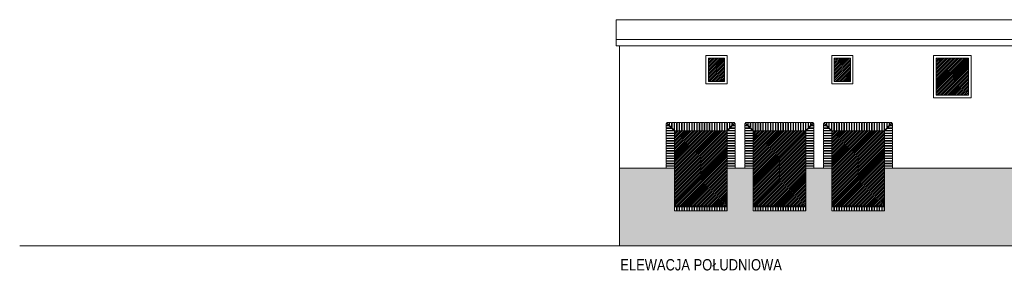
# Model space of a CAD drawing. Header units: millimetres. Extents: x -15547 to 792, y -5206 to 3515.
# Tile 1 of 16: x -15547 to -12492, y -2559 to -1777. Entities that reach past the tile are written whole.
import ezdxf

# ---------------------------------------------------------------- set-up
doc = ezdxf.new("R2010")
doc.units = ezdxf.units.MM
for name, color, linetype, lineweight in [('A_cienkie', 251, 'Continuous', 9), ('A_hatch', 8, 'Continuous', 9), ('A_opis', 131, 'Continuous', 9), ('A_widok', 41, 'Continuous', 20)]:
    doc.layers.add(name, color=color, linetype=linetype, lineweight=lineweight)
doc.styles.add('T2_100_cm', font='ARIALN.TTF', dxfattribs={"height": 20})

msp = doc.modelspace()

# ---------------------------------------------------------------- hatches: boundary and pattern name
at = {"layer": 'A_hatch'}
h = msp.add_hatch(dxfattribs=at)
h.set_pattern_fill('JIS_LC_20', color=251, scale=0.2)
h.paths.add_polyline_path([(-13352.06, -2121.12), (-13515.66, -2121.12), (-13515.66, -2354.12), (-13352.06, -2354.12)])
h.paths.add_polyline_path([(-13360.06, -1896.32), (-13410.06, -1896.32), (-13410.06, -1968.32), (-13360.06, -1968.32)])
h.paths.add_polyline_path([(-13108.06, -2121.12), (-13271.66, -2121.12), (-13271.66, -2354.12), (-13108.06, -2354.12)])
h.paths.add_polyline_path([(-12864.06, -2121.12), (-13027.66, -2121.12), (-13027.66, -2354.12), (-12864.06, -2354.12)])
h.paths.add_polyline_path([(-12969.66, -1896.32), (-13019.66, -1896.32), (-13019.66, -1968.32), (-12969.66, -1968.32)])
h.paths.add_polyline_path([(-12603.36, -1896.32), (-12703.36, -1896.32), (-12703.36, -2011.32), (-12603.36, -2011.32)])
h = msp.add_hatch(dxfattribs=at)
h.set_pattern_fill('AR-BRSTD', color=256, scale=0.1)
h.paths.add_polyline_path([(-9479.36, -2237.47), (-9766.22, -2237.47), (-9766.22, -2252.47), (-9975.5, -2252.47), (-9975.5, -2237.47), (-10076.22, -2237.47), (-10076.22, -2252.47), (-10285.5, -2252.47), (-10285.5, -2237.47), (-10471.22, -2237.47), (-10471.22, -2252.47), (-10680.5, -2252.47), (-10680.5, -2237.47), (-10781.22, -2237.47), (-10781.22, -2252.47), (-10990.5, -2252.47), (-10990.5, -2237.47), (-11151.22, -2237.47), (-11151.22, -2252.47), (-11360.5, -2252.47), (-11360.5, -2237.47), (-11551.22, -2237.47), (-11551.22, -2252.47), (-11760.5, -2252.47), (-11760.5, -2237.47), (-11926.22, -2237.47), (-11926.22, -2252.47), (-12135.5, -2252.47), (-12135.5, -2237.47), (-12221.22, -2237.47), (-12221.22, -2252.47), (-12430.5, -2252.47), (-12430.5, -2237.47), (-12864.06, -2237.47), (-12864.06, -2354.12), (-12864.06, -2369.12), (-13027.66, -2369.12), (-13027.66, -2354.12), (-13027.66, -2237.47), (-13052.66, -2237.47), (-13108.06, -2237.47), (-13108.06, -2354.12), (-13108.06, -2369.12), (-13271.66, -2369.12), (-13271.66, -2354.12), (-13271.66, -2237.47), (-13296.66, -2237.47), (-13352.06, -2237.47), (-13352.06, -2354.12), (-13352.06, -2369.12), (-13515.66, -2369.12), (-13515.66, -2354.12), (-13515.66, -2237.47), (-13540.66, -2237.47), (-13686.36, -2237.47), (-13686.36, -2477.12), (-9479.36, -2477.12)])

# ---------------------------------------------------------------- linework, layer by layer
at = {"layer": 'A_cienkie'}
for points in [[(-13418.06, -1976.32), (-13352.06, -1976.32), (-13352.06, -1888.32), (-13418.06, -1888.32)], [(-13027.66, -1976.32), (-12961.66, -1976.32), (-12961.66, -1888.32), (-13027.66, -1888.32)], [(-12711.36, -2019.32), (-12595.36, -2019.32), (-12595.36, -1888.32), (-12711.36, -1888.32)], [(-13515.11, -2096.12), (-13515.11, -2121.12), (-13508.61, -2121.12), (-13508.61, -2096.12)], [(-13507.31, -2096.12), (-13507.31, -2121.12), (-13500.81, -2121.12), (-13500.81, -2096.12)], [(-13499.51, -2096.12), (-13499.51, -2121.12), (-13493.01, -2121.12), (-13493.01, -2096.12)], [(-13491.71, -2096.12), (-13491.71, -2121.12), (-13485.21, -2121.12), (-13485.21, -2096.12)], [(-13483.91, -2096.12), (-13483.91, -2121.12), (-13477.41, -2121.12), (-13477.41, -2096.12)], [(-13476.11, -2096.12), (-13476.11, -2121.12), (-13469.61, -2121.12), (-13469.61, -2096.12)], [(-13468.31, -2096.12), (-13468.31, -2121.12), (-13461.81, -2121.12), (-13461.81, -2096.12)], [(-13460.51, -2096.12), (-13460.51, -2121.12), (-13454.01, -2121.12), (-13454.01, -2096.12)], [(-13452.71, -2096.12), (-13452.71, -2121.12), (-13446.21, -2121.12), (-13446.21, -2096.12)], [(-13444.91, -2096.12), (-13444.91, -2121.12), (-13438.41, -2121.12), (-13438.41, -2096.12)], [(-13430.61, -2096.12), (-13430.61, -2121.12), (-13437.11, -2121.12), (-13437.11, -2096.12)], [(-13422.81, -2096.12), (-13422.81, -2121.12), (-13429.31, -2121.12), (-13429.31, -2096.12)], [(-13415.01, -2096.12), (-13415.01, -2121.12), (-13421.51, -2121.12), (-13421.51, -2096.12)], [(-13407.21, -2096.12), (-13407.21, -2121.12), (-13413.71, -2121.12), (-13413.71, -2096.12)], [(-13399.41, -2096.12), (-13399.41, -2121.12), (-13405.91, -2121.12), (-13405.91, -2096.12)], [(-13391.61, -2096.12), (-13391.61, -2121.12), (-13398.11, -2121.12), (-13398.11, -2096.12)], [(-13383.81, -2096.12), (-13383.81, -2121.12), (-13390.31, -2121.12), (-13390.31, -2096.12)], [(-13376.01, -2096.12), (-13376.01, -2121.12), (-13382.51, -2121.12), (-13382.51, -2096.12)], [(-13368.21, -2096.12), (-13368.21, -2121.12), (-13374.71, -2121.12), (-13374.71, -2096.12)], [(-13360.41, -2096.12), (-13360.41, -2121.12), (-13366.91, -2121.12), (-13366.91, -2096.12)], [(-13352.61, -2096.12), (-13352.61, -2121.12), (-13359.11, -2121.12), (-13359.11, -2096.12)], [(-13271.11, -2096.12), (-13271.11, -2121.12), (-13264.61, -2121.12), (-13264.61, -2096.12)], [(-13263.31, -2096.12), (-13263.31, -2121.12), (-13256.81, -2121.12), (-13256.81, -2096.12)], [(-13255.51, -2096.12), (-13255.51, -2121.12), (-13249.01, -2121.12), (-13249.01, -2096.12)], [(-13247.71, -2096.12), (-13247.71, -2121.12), (-13241.21, -2121.12), (-13241.21, -2096.12)], [(-13239.91, -2096.12), (-13239.91, -2121.12), (-13233.41, -2121.12), (-13233.41, -2096.12)], [(-13232.11, -2096.12), (-13232.11, -2121.12), (-13225.61, -2121.12), (-13225.61, -2096.12)], [(-13224.31, -2096.12), (-13224.31, -2121.12), (-13217.81, -2121.12), (-13217.81, -2096.12)], [(-13216.51, -2096.12), (-13216.51, -2121.12), (-13210.01, -2121.12), (-13210.01, -2096.12)], [(-13208.71, -2096.12), (-13208.71, -2121.12), (-13202.21, -2121.12), (-13202.21, -2096.12)], [(-13200.91, -2096.12), (-13200.91, -2121.12), (-13194.41, -2121.12), (-13194.41, -2096.12)], [(-13186.61, -2096.12), (-13186.61, -2121.12), (-13193.11, -2121.12), (-13193.11, -2096.12)], [(-13178.81, -2096.12), (-13178.81, -2121.12), (-13185.31, -2121.12), (-13185.31, -2096.12)], [(-13171.01, -2096.12), (-13171.01, -2121.12), (-13177.51, -2121.12), (-13177.51, -2096.12)], [(-13163.21, -2096.12), (-13163.21, -2121.12), (-13169.71, -2121.12), (-13169.71, -2096.12)], [(-13155.41, -2096.12), (-13155.41, -2121.12), (-13161.91, -2121.12), (-13161.91, -2096.12)], [(-13147.61, -2096.12), (-13147.61, -2121.12), (-13154.11, -2121.12), (-13154.11, -2096.12)], [(-13139.81, -2096.12), (-13139.81, -2121.12), (-13146.31, -2121.12), (-13146.31, -2096.12)], [(-13132.01, -2096.12), (-13132.01, -2121.12), (-13138.51, -2121.12), (-13138.51, -2096.12)], [(-13124.21, -2096.12), (-13124.21, -2121.12), (-13130.71, -2121.12), (-13130.71, -2096.12)], [(-13116.41, -2096.12), (-13116.41, -2121.12), (-13122.91, -2121.12), (-13122.91, -2096.12)], [(-13108.61, -2096.12), (-13108.61, -2121.12), (-13115.11, -2121.12), (-13115.11, -2096.12)], [(-13027.11, -2096.12), (-13027.11, -2121.12), (-13020.61, -2121.12), (-13020.61, -2096.12)], [(-13019.31, -2096.12), (-13019.31, -2121.12), (-13012.81, -2121.12), (-13012.81, -2096.12)], [(-13011.51, -2096.12), (-13011.51, -2121.12), (-13005.01, -2121.12), (-13005.01, -2096.12)], [(-13003.71, -2096.12), (-13003.71, -2121.12), (-12997.21, -2121.12), (-12997.21, -2096.12)], [(-12995.91, -2096.12), (-12995.91, -2121.12), (-12989.41, -2121.12), (-12989.41, -2096.12)], [(-12988.11, -2096.12), (-12988.11, -2121.12), (-12981.61, -2121.12), (-12981.61, -2096.12)], [(-12980.31, -2096.12), (-12980.31, -2121.12), (-12973.81, -2121.12), (-12973.81, -2096.12)], [(-12972.51, -2096.12), (-12972.51, -2121.12), (-12966.01, -2121.12), (-12966.01, -2096.12)], [(-12964.71, -2096.12), (-12964.71, -2121.12), (-12958.21, -2121.12), (-12958.21, -2096.12)], [(-12956.91, -2096.12), (-12956.91, -2121.12), (-12950.41, -2121.12), (-12950.41, -2096.12)], [(-12942.61, -2096.12), (-12942.61, -2121.12), (-12949.11, -2121.12), (-12949.11, -2096.12)], [(-12934.81, -2096.12), (-12934.81, -2121.12), (-12941.31, -2121.12), (-12941.31, -2096.12)], [(-12927.01, -2096.12), (-12927.01, -2121.12), (-12933.51, -2121.12), (-12933.51, -2096.12)], [(-12919.21, -2096.12), (-12919.21, -2121.12), (-12925.71, -2121.12), (-12925.71, -2096.12)], [(-12911.41, -2096.12), (-12911.41, -2121.12), (-12917.91, -2121.12), (-12917.91, -2096.12)], [(-12903.61, -2096.12), (-12903.61, -2121.12), (-12910.11, -2121.12), (-12910.11, -2096.12)], [(-12895.81, -2096.12), (-12895.81, -2121.12), (-12902.31, -2121.12), (-12902.31, -2096.12)], [(-12888.01, -2096.12), (-12888.01, -2121.12), (-12894.51, -2121.12), (-12894.51, -2096.12)], [(-12880.21, -2096.12), (-12880.21, -2121.12), (-12886.71, -2121.12), (-12886.71, -2096.12)], [(-12872.41, -2096.12), (-12872.41, -2121.12), (-12878.91, -2121.12), (-12878.91, -2096.12)], [(-12864.61, -2096.12), (-12864.61, -2121.12), (-12871.11, -2121.12), (-12871.11, -2096.12)], [(-13540.66, -2128.27), (-13515.66, -2128.27), (-13515.66, -2121.77), (-13540.66, -2121.77)], [(-13540.66, -2136.07), (-13515.66, -2136.07), (-13515.66, -2129.57), (-13540.66, -2129.57)], [(-13540.66, -2143.87), (-13515.66, -2143.87), (-13515.66, -2137.37), (-13540.66, -2137.37)], [(-13327.06, -2128.27), (-13352.06, -2128.27), (-13352.06, -2121.77), (-13327.06, -2121.77)], [(-13327.06, -2136.07), (-13352.06, -2136.07), (-13352.06, -2129.57), (-13327.06, -2129.57)], [(-13327.06, -2143.87), (-13352.06, -2143.87), (-13352.06, -2137.37), (-13327.06, -2137.37)], [(-13296.66, -2128.27), (-13271.66, -2128.27), (-13271.66, -2121.77), (-13296.66, -2121.77)], [(-13296.66, -2136.07), (-13271.66, -2136.07), (-13271.66, -2129.57), (-13296.66, -2129.57)], [(-13296.66, -2143.87), (-13271.66, -2143.87), (-13271.66, -2137.37), (-13296.66, -2137.37)], [(-13083.06, -2128.27), (-13108.06, -2128.27), (-13108.06, -2121.77), (-13083.06, -2121.77)], [(-13083.06, -2136.07), (-13108.06, -2136.07), (-13108.06, -2129.57), (-13083.06, -2129.57)], [(-13083.06, -2143.87), (-13108.06, -2143.87), (-13108.06, -2137.37), (-13083.06, -2137.37)], [(-13052.66, -2128.27), (-13027.66, -2128.27), (-13027.66, -2121.77), (-13052.66, -2121.77)], [(-13052.66, -2136.07), (-13027.66, -2136.07), (-13027.66, -2129.57), (-13052.66, -2129.57)], [(-13052.66, -2143.87), (-13027.66, -2143.87), (-13027.66, -2137.37), (-13052.66, -2137.37)], [(-12839.06, -2128.27), (-12864.06, -2128.27), (-12864.06, -2121.77), (-12839.06, -2121.77)], [(-12839.06, -2136.07), (-12864.06, -2136.07), (-12864.06, -2129.57), (-12839.06, -2129.57)], [(-12839.06, -2143.87), (-12864.06, -2143.87), (-12864.06, -2137.37), (-12839.06, -2137.37)], [(-13540.66, -2151.67), (-13515.66, -2151.67), (-13515.66, -2145.17), (-13540.66, -2145.17)], [(-13540.66, -2159.47), (-13515.66, -2159.47), (-13515.66, -2152.97), (-13540.66, -2152.97)], [(-13540.66, -2167.27), (-13515.66, -2167.27), (-13515.66, -2160.77), (-13540.66, -2160.77)], [(-13540.66, -2175.07), (-13515.66, -2175.07), (-13515.66, -2168.57), (-13540.66, -2168.57)], [(-13327.06, -2151.67), (-13352.06, -2151.67), (-13352.06, -2145.17), (-13327.06, -2145.17)], [(-13327.06, -2159.47), (-13352.06, -2159.47), (-13352.06, -2152.97), (-13327.06, -2152.97)], [(-13327.06, -2167.27), (-13352.06, -2167.27), (-13352.06, -2160.77), (-13327.06, -2160.77)], [(-13327.06, -2175.07), (-13352.06, -2175.07), (-13352.06, -2168.57), (-13327.06, -2168.57)], [(-13296.66, -2151.67), (-13271.66, -2151.67), (-13271.66, -2145.17), (-13296.66, -2145.17)], [(-13296.66, -2159.47), (-13271.66, -2159.47), (-13271.66, -2152.97), (-13296.66, -2152.97)], [(-13296.66, -2167.27), (-13271.66, -2167.27), (-13271.66, -2160.77), (-13296.66, -2160.77)], [(-13296.66, -2175.07), (-13271.66, -2175.07), (-13271.66, -2168.57), (-13296.66, -2168.57)], [(-13083.06, -2151.67), (-13108.06, -2151.67), (-13108.06, -2145.17), (-13083.06, -2145.17)], [(-13083.06, -2159.47), (-13108.06, -2159.47), (-13108.06, -2152.97), (-13083.06, -2152.97)], [(-13083.06, -2167.27), (-13108.06, -2167.27), (-13108.06, -2160.77), (-13083.06, -2160.77)], [(-13083.06, -2175.07), (-13108.06, -2175.07), (-13108.06, -2168.57), (-13083.06, -2168.57)], [(-13052.66, -2151.67), (-13027.66, -2151.67), (-13027.66, -2145.17), (-13052.66, -2145.17)], [(-13052.66, -2159.47), (-13027.66, -2159.47), (-13027.66, -2152.97), (-13052.66, -2152.97)], [(-13052.66, -2167.27), (-13027.66, -2167.27), (-13027.66, -2160.77), (-13052.66, -2160.77)], [(-13052.66, -2175.07), (-13027.66, -2175.07), (-13027.66, -2168.57), (-13052.66, -2168.57)], [(-12839.06, -2151.67), (-12864.06, -2151.67), (-12864.06, -2145.17), (-12839.06, -2145.17)], [(-12839.06, -2159.47), (-12864.06, -2159.47), (-12864.06, -2152.97), (-12839.06, -2152.97)], [(-12839.06, -2167.27), (-12864.06, -2167.27), (-12864.06, -2160.77), (-12839.06, -2160.77)], [(-12839.06, -2175.07), (-12864.06, -2175.07), (-12864.06, -2168.57), (-12839.06, -2168.57)], [(-13540.66, -2182.87), (-13515.66, -2182.87), (-13515.66, -2176.37), (-13540.66, -2176.37)], [(-13540.66, -2190.67), (-13515.66, -2190.67), (-13515.66, -2184.17), (-13540.66, -2184.17)], [(-13540.66, -2198.47), (-13515.66, -2198.47), (-13515.66, -2191.97), (-13540.66, -2191.97)], [(-13327.06, -2182.87), (-13352.06, -2182.87), (-13352.06, -2176.37), (-13327.06, -2176.37)], [(-13327.06, -2190.67), (-13352.06, -2190.67), (-13352.06, -2184.17), (-13327.06, -2184.17)], [(-13327.06, -2198.47), (-13352.06, -2198.47), (-13352.06, -2191.97), (-13327.06, -2191.97)], [(-13296.66, -2182.87), (-13271.66, -2182.87), (-13271.66, -2176.37), (-13296.66, -2176.37)], [(-13296.66, -2190.67), (-13271.66, -2190.67), (-13271.66, -2184.17), (-13296.66, -2184.17)], [(-13296.66, -2198.47), (-13271.66, -2198.47), (-13271.66, -2191.97), (-13296.66, -2191.97)], [(-13083.06, -2182.87), (-13108.06, -2182.87), (-13108.06, -2176.37), (-13083.06, -2176.37)], [(-13083.06, -2190.67), (-13108.06, -2190.67), (-13108.06, -2184.17), (-13083.06, -2184.17)], [(-13083.06, -2198.47), (-13108.06, -2198.47), (-13108.06, -2191.97), (-13083.06, -2191.97)], [(-13052.66, -2182.87), (-13027.66, -2182.87), (-13027.66, -2176.37), (-13052.66, -2176.37)], [(-13052.66, -2190.67), (-13027.66, -2190.67), (-13027.66, -2184.17), (-13052.66, -2184.17)], [(-13052.66, -2198.47), (-13027.66, -2198.47), (-13027.66, -2191.97), (-13052.66, -2191.97)], [(-12839.06, -2182.87), (-12864.06, -2182.87), (-12864.06, -2176.37), (-12839.06, -2176.37)], [(-12839.06, -2190.67), (-12864.06, -2190.67), (-12864.06, -2184.17), (-12839.06, -2184.17)], [(-12839.06, -2198.47), (-12864.06, -2198.47), (-12864.06, -2191.97), (-12839.06, -2191.97)], [(-13540.66, -2206.27), (-13515.66, -2206.27), (-13515.66, -2199.77), (-13540.66, -2199.77)], [(-13540.66, -2214.07), (-13515.66, -2214.07), (-13515.66, -2207.57), (-13540.66, -2207.57)], [(-13540.66, -2221.87), (-13515.66, -2221.87), (-13515.66, -2215.37), (-13540.66, -2215.37)], [(-13540.66, -2229.67), (-13515.66, -2229.67), (-13515.66, -2223.17), (-13540.66, -2223.17)], [(-13327.06, -2206.27), (-13352.06, -2206.27), (-13352.06, -2199.77), (-13327.06, -2199.77)], [(-13327.06, -2214.07), (-13352.06, -2214.07), (-13352.06, -2207.57), (-13327.06, -2207.57)], [(-13327.06, -2221.87), (-13352.06, -2221.87), (-13352.06, -2215.37), (-13327.06, -2215.37)], [(-13327.06, -2229.67), (-13352.06, -2229.67), (-13352.06, -2223.17), (-13327.06, -2223.17)], [(-13296.66, -2206.27), (-13271.66, -2206.27), (-13271.66, -2199.77), (-13296.66, -2199.77)], [(-13296.66, -2214.07), (-13271.66, -2214.07), (-13271.66, -2207.57), (-13296.66, -2207.57)], [(-13296.66, -2221.87), (-13271.66, -2221.87), (-13271.66, -2215.37), (-13296.66, -2215.37)], [(-13296.66, -2229.67), (-13271.66, -2229.67), (-13271.66, -2223.17), (-13296.66, -2223.17)], [(-13083.06, -2206.27), (-13108.06, -2206.27), (-13108.06, -2199.77), (-13083.06, -2199.77)], [(-13083.06, -2214.07), (-13108.06, -2214.07), (-13108.06, -2207.57), (-13083.06, -2207.57)], [(-13083.06, -2221.87), (-13108.06, -2221.87), (-13108.06, -2215.37), (-13083.06, -2215.37)], [(-13083.06, -2229.67), (-13108.06, -2229.67), (-13108.06, -2223.17), (-13083.06, -2223.17)], [(-13052.66, -2206.27), (-13027.66, -2206.27), (-13027.66, -2199.77), (-13052.66, -2199.77)], [(-13052.66, -2214.07), (-13027.66, -2214.07), (-13027.66, -2207.57), (-13052.66, -2207.57)], [(-13052.66, -2221.87), (-13027.66, -2221.87), (-13027.66, -2215.37), (-13052.66, -2215.37)], [(-13052.66, -2229.67), (-13027.66, -2229.67), (-13027.66, -2223.17), (-13052.66, -2223.17)], [(-12839.06, -2206.27), (-12864.06, -2206.27), (-12864.06, -2199.77), (-12839.06, -2199.77)], [(-12839.06, -2214.07), (-12864.06, -2214.07), (-12864.06, -2207.57), (-12839.06, -2207.57)], [(-12839.06, -2221.87), (-12864.06, -2221.87), (-12864.06, -2215.37), (-12839.06, -2215.37)], [(-12839.06, -2229.67), (-12864.06, -2229.67), (-12864.06, -2223.17), (-12839.06, -2223.17)], [(-13540.66, -2237.47), (-13515.66, -2237.47), (-13515.66, -2230.97), (-13540.66, -2230.97)], [(-13327.06, -2237.47), (-13352.06, -2237.47), (-13352.06, -2230.97), (-13327.06, -2230.97)], [(-13296.66, -2237.47), (-13271.66, -2237.47), (-13271.66, -2230.97), (-13296.66, -2230.97)], [(-13083.06, -2237.47), (-13108.06, -2237.47), (-13108.06, -2230.97), (-13083.06, -2230.97)], [(-13052.66, -2237.47), (-13027.66, -2237.47), (-13027.66, -2230.97), (-13052.66, -2230.97)], [(-12839.06, -2237.47), (-12864.06, -2237.47), (-12864.06, -2230.97), (-12839.06, -2230.97)], [(-13508.58, -2354.12), (-13508.58, -2369.12), (-13515.08, -2369.12), (-13515.08, -2354.12)], [(-13500.78, -2354.12), (-13500.78, -2369.12), (-13507.28, -2369.12), (-13507.28, -2354.12)], [(-13492.98, -2354.12), (-13492.98, -2369.12), (-13499.48, -2369.12), (-13499.48, -2354.12)], [(-13485.18, -2354.12), (-13485.18, -2369.12), (-13491.68, -2369.12), (-13491.68, -2354.12)], [(-13477.38, -2354.12), (-13477.38, -2369.12), (-13483.88, -2369.12), (-13483.88, -2354.12)], [(-13476.11, -2354.12), (-13476.11, -2369.12), (-13469.61, -2369.12), (-13469.61, -2354.12)], [(-13468.31, -2354.12), (-13468.31, -2369.12), (-13461.81, -2369.12), (-13461.81, -2354.12)], [(-13460.51, -2354.12), (-13460.51, -2369.12), (-13454.01, -2369.12), (-13454.01, -2354.12)], [(-13452.71, -2354.12), (-13452.71, -2369.12), (-13446.21, -2369.12), (-13446.21, -2354.12)], [(-13444.91, -2354.12), (-13444.91, -2369.12), (-13438.41, -2369.12), (-13438.41, -2354.12)], [(-13437.11, -2354.12), (-13437.11, -2369.12), (-13430.61, -2369.12), (-13430.61, -2354.12)], [(-13429.31, -2354.12), (-13429.31, -2369.12), (-13422.81, -2369.12), (-13422.81, -2354.12)], [(-13421.51, -2354.12), (-13421.51, -2369.12), (-13415.01, -2369.12), (-13415.01, -2354.12)], [(-13413.71, -2354.12), (-13413.71, -2369.12), (-13407.21, -2369.12), (-13407.21, -2354.12)], [(-13399.41, -2354.12), (-13399.41, -2369.12), (-13405.91, -2369.12), (-13405.91, -2354.12)], [(-13391.61, -2354.12), (-13391.61, -2369.12), (-13398.11, -2369.12), (-13398.11, -2354.12)], [(-13383.81, -2354.12), (-13383.81, -2369.12), (-13390.31, -2369.12), (-13390.31, -2354.12)], [(-13376.01, -2354.12), (-13376.01, -2369.12), (-13382.51, -2369.12), (-13382.51, -2354.12)], [(-13368.21, -2354.12), (-13368.21, -2369.12), (-13374.71, -2369.12), (-13374.71, -2354.12)], [(-13360.41, -2354.12), (-13360.41, -2369.12), (-13366.91, -2369.12), (-13366.91, -2354.12)], [(-13352.61, -2354.12), (-13352.61, -2369.12), (-13359.11, -2369.12), (-13359.11, -2354.12)], [(-13264.58, -2354.12), (-13264.58, -2369.12), (-13271.08, -2369.12), (-13271.08, -2354.12)], [(-13256.78, -2354.12), (-13256.78, -2369.12), (-13263.28, -2369.12), (-13263.28, -2354.12)], [(-13248.98, -2354.12), (-13248.98, -2369.12), (-13255.48, -2369.12), (-13255.48, -2354.12)], [(-13241.18, -2354.12), (-13241.18, -2369.12), (-13247.68, -2369.12), (-13247.68, -2354.12)], [(-13233.38, -2354.12), (-13233.38, -2369.12), (-13239.88, -2369.12), (-13239.88, -2354.12)], [(-13232.11, -2354.12), (-13232.11, -2369.12), (-13225.61, -2369.12), (-13225.61, -2354.12)], [(-13224.31, -2354.12), (-13224.31, -2369.12), (-13217.81, -2369.12), (-13217.81, -2354.12)], [(-13216.51, -2354.12), (-13216.51, -2369.12), (-13210.01, -2369.12), (-13210.01, -2354.12)], [(-13208.71, -2354.12), (-13208.71, -2369.12), (-13202.21, -2369.12), (-13202.21, -2354.12)], [(-13200.91, -2354.12), (-13200.91, -2369.12), (-13194.41, -2369.12), (-13194.41, -2354.12)], [(-13193.11, -2354.12), (-13193.11, -2369.12), (-13186.61, -2369.12), (-13186.61, -2354.12)], [(-13185.31, -2354.12), (-13185.31, -2369.12), (-13178.81, -2369.12), (-13178.81, -2354.12)], [(-13177.51, -2354.12), (-13177.51, -2369.12), (-13171.01, -2369.12), (-13171.01, -2354.12)], [(-13169.71, -2354.12), (-13169.71, -2369.12), (-13163.21, -2369.12), (-13163.21, -2354.12)], [(-13155.41, -2354.12), (-13155.41, -2369.12), (-13161.91, -2369.12), (-13161.91, -2354.12)], [(-13147.61, -2354.12), (-13147.61, -2369.12), (-13154.11, -2369.12), (-13154.11, -2354.12)], [(-13139.81, -2354.12), (-13139.81, -2369.12), (-13146.31, -2369.12), (-13146.31, -2354.12)], [(-13132.01, -2354.12), (-13132.01, -2369.12), (-13138.51, -2369.12), (-13138.51, -2354.12)], [(-13124.21, -2354.12), (-13124.21, -2369.12), (-13130.71, -2369.12), (-13130.71, -2354.12)], [(-13116.41, -2354.12), (-13116.41, -2369.12), (-13122.91, -2369.12), (-13122.91, -2354.12)], [(-13108.61, -2354.12), (-13108.61, -2369.12), (-13115.11, -2369.12), (-13115.11, -2354.12)], [(-13020.58, -2354.12), (-13020.58, -2369.12), (-13027.08, -2369.12), (-13027.08, -2354.12)], [(-13012.78, -2354.12), (-13012.78, -2369.12), (-13019.28, -2369.12), (-13019.28, -2354.12)], [(-13004.98, -2354.12), (-13004.98, -2369.12), (-13011.48, -2369.12), (-13011.48, -2354.12)], [(-12997.18, -2354.12), (-12997.18, -2369.12), (-13003.68, -2369.12), (-13003.68, -2354.12)], [(-12989.38, -2354.12), (-12989.38, -2369.12), (-12995.88, -2369.12), (-12995.88, -2354.12)], [(-12988.11, -2354.12), (-12988.11, -2369.12), (-12981.61, -2369.12), (-12981.61, -2354.12)], [(-12980.31, -2354.12), (-12980.31, -2369.12), (-12973.81, -2369.12), (-12973.81, -2354.12)], [(-12972.51, -2354.12), (-12972.51, -2369.12), (-12966.01, -2369.12), (-12966.01, -2354.12)], [(-12964.71, -2354.12), (-12964.71, -2369.12), (-12958.21, -2369.12), (-12958.21, -2354.12)], [(-12956.91, -2354.12), (-12956.91, -2369.12), (-12950.41, -2369.12), (-12950.41, -2354.12)], [(-12949.11, -2354.12), (-12949.11, -2369.12), (-12942.61, -2369.12), (-12942.61, -2354.12)], [(-12941.31, -2354.12), (-12941.31, -2369.12), (-12934.81, -2369.12), (-12934.81, -2354.12)], [(-12933.51, -2354.12), (-12933.51, -2369.12), (-12927.01, -2369.12), (-12927.01, -2354.12)], [(-12925.71, -2354.12), (-12925.71, -2369.12), (-12919.21, -2369.12), (-12919.21, -2354.12)], [(-12911.41, -2354.12), (-12911.41, -2369.12), (-12917.91, -2369.12), (-12917.91, -2354.12)], [(-12903.61, -2354.12), (-12903.61, -2369.12), (-12910.11, -2369.12), (-12910.11, -2354.12)], [(-12895.81, -2354.12), (-12895.81, -2369.12), (-12902.31, -2369.12), (-12902.31, -2354.12)], [(-12888.01, -2354.12), (-12888.01, -2369.12), (-12894.51, -2369.12), (-12894.51, -2354.12)], [(-12880.21, -2354.12), (-12880.21, -2369.12), (-12886.71, -2369.12), (-12886.71, -2354.12)], [(-12872.41, -2354.12), (-12872.41, -2369.12), (-12878.91, -2369.12), (-12878.91, -2354.12)], [(-12864.61, -2354.12), (-12864.61, -2369.12), (-12871.11, -2369.12), (-12871.11, -2354.12)]]:
    msp.add_lwpolyline(points, close=True, dxfattribs=at)
for points in [[(-13532.83, -2104.87), (-13540.66, -2104.87), (-13540.66, -2098.37), (-13539.33, -2098.37)], [(-13525.03, -2112.67), (-13540.66, -2112.67), (-13540.66, -2106.17), (-13531.53, -2106.17)], [(-13532.83, -2104.87), (-13539.33, -2098.37)], [(-13532.01, -2103.85), (-13532.01, -2096.12), (-13538.51, -2096.12), (-13538.51, -2097.35)], [(-13532.01, -2103.85), (-13538.51, -2097.35)], [(-13525.03, -2112.67), (-13531.53, -2106.17)], [(-13524.21, -2111.65), (-13524.21, -2096.12), (-13530.71, -2096.12), (-13530.71, -2105.15)], [(-13524.21, -2111.65), (-13530.71, -2105.15)], [(-13516.41, -2119.45), (-13516.41, -2096.12), (-13522.91, -2096.12), (-13522.91, -2112.95)], [(-13351.31, -2119.45), (-13351.31, -2096.12), (-13344.81, -2096.12), (-13344.81, -2112.95)], [(-13343.51, -2111.65), (-13343.51, -2096.12), (-13337.01, -2096.12), (-13337.01, -2105.15)], [(-13343.51, -2111.65), (-13337.01, -2105.15)], [(-13342.69, -2112.67), (-13336.19, -2106.17)], [(-13342.69, -2112.67), (-13327.06, -2112.67), (-13327.06, -2106.17), (-13336.19, -2106.17)], [(-13335.71, -2103.85), (-13335.71, -2096.12), (-13329.21, -2096.12), (-13329.21, -2097.35)], [(-13335.71, -2103.85), (-13329.21, -2097.35)], [(-13334.89, -2104.87), (-13328.39, -2098.37)], [(-13334.89, -2104.87), (-13327.06, -2104.87), (-13327.06, -2098.37), (-13328.39, -2098.37)], [(-13288.83, -2104.87), (-13296.66, -2104.87), (-13296.66, -2098.37), (-13295.33, -2098.37)], [(-13281.03, -2112.67), (-13296.66, -2112.67), (-13296.66, -2106.17), (-13287.53, -2106.17)], [(-13288.83, -2104.87), (-13295.33, -2098.37)], [(-13288.01, -2103.85), (-13288.01, -2096.12), (-13294.51, -2096.12), (-13294.51, -2097.35)], [(-13288.01, -2103.85), (-13294.51, -2097.35)], [(-13281.03, -2112.67), (-13287.53, -2106.17)], [(-13280.21, -2111.65), (-13280.21, -2096.12), (-13286.71, -2096.12), (-13286.71, -2105.15)], [(-13280.21, -2111.65), (-13286.71, -2105.15)], [(-13272.41, -2119.45), (-13272.41, -2096.12), (-13278.91, -2096.12), (-13278.91, -2112.95)], [(-13107.31, -2119.45), (-13107.31, -2096.12), (-13100.81, -2096.12), (-13100.81, -2112.95)], [(-13099.51, -2111.65), (-13099.51, -2096.12), (-13093.01, -2096.12), (-13093.01, -2105.15)], [(-13099.51, -2111.65), (-13093.01, -2105.15)], [(-13098.69, -2112.67), (-13092.19, -2106.17)], [(-13098.69, -2112.67), (-13083.06, -2112.67), (-13083.06, -2106.17), (-13092.19, -2106.17)], [(-13091.71, -2103.85), (-13091.71, -2096.12), (-13085.21, -2096.12), (-13085.21, -2097.35)], [(-13091.71, -2103.85), (-13085.21, -2097.35)], [(-13090.89, -2104.87), (-13084.39, -2098.37)], [(-13090.89, -2104.87), (-13083.06, -2104.87), (-13083.06, -2098.37), (-13084.39, -2098.37)], [(-13044.83, -2104.87), (-13052.66, -2104.87), (-13052.66, -2098.37), (-13051.33, -2098.37)], [(-13037.03, -2112.67), (-13052.66, -2112.67), (-13052.66, -2106.17), (-13043.53, -2106.17)], [(-13044.83, -2104.87), (-13051.33, -2098.37)], [(-13044.01, -2103.85), (-13044.01, -2096.12), (-13050.51, -2096.12), (-13050.51, -2097.35)], [(-13044.01, -2103.85), (-13050.51, -2097.35)], [(-13037.03, -2112.67), (-13043.53, -2106.17)], [(-13036.21, -2111.65), (-13036.21, -2096.12), (-13042.71, -2096.12), (-13042.71, -2105.15)], [(-13036.21, -2111.65), (-13042.71, -2105.15)], [(-13028.41, -2119.45), (-13028.41, -2096.12), (-13034.91, -2096.12), (-13034.91, -2112.95)], [(-12863.31, -2119.45), (-12863.31, -2096.12), (-12856.81, -2096.12), (-12856.81, -2112.95)], [(-12855.51, -2111.65), (-12855.51, -2096.12), (-12849.01, -2096.12), (-12849.01, -2105.15)], [(-12855.51, -2111.65), (-12849.01, -2105.15)], [(-12854.69, -2112.67), (-12848.19, -2106.17)], [(-12854.69, -2112.67), (-12839.06, -2112.67), (-12839.06, -2106.17), (-12848.19, -2106.17)], [(-12847.71, -2103.85), (-12847.71, -2096.12), (-12841.21, -2096.12), (-12841.21, -2097.35)], [(-12847.71, -2103.85), (-12841.21, -2097.35)], [(-12846.89, -2104.87), (-12840.39, -2098.37)], [(-12846.89, -2104.87), (-12839.06, -2104.87), (-12839.06, -2098.37), (-12840.39, -2098.37)], [(-13517.23, -2120.47), (-13540.66, -2120.47), (-13540.66, -2113.97), (-13523.73, -2113.97)], [(-13517.23, -2120.47), (-13523.73, -2113.97)], [(-13516.41, -2119.45), (-13522.91, -2112.95)], [(-13351.31, -2119.45), (-13344.81, -2112.95)], [(-13350.49, -2120.47), (-13343.99, -2113.97)], [(-13350.49, -2120.47), (-13327.06, -2120.47), (-13327.06, -2113.97), (-13343.99, -2113.97)], [(-13273.23, -2120.47), (-13296.66, -2120.47), (-13296.66, -2113.97), (-13279.73, -2113.97)], [(-13273.23, -2120.47), (-13279.73, -2113.97)], [(-13272.41, -2119.45), (-13278.91, -2112.95)], [(-13107.31, -2119.45), (-13100.81, -2112.95)], [(-13106.49, -2120.47), (-13099.99, -2113.97)], [(-13106.49, -2120.47), (-13083.06, -2120.47), (-13083.06, -2113.97), (-13099.99, -2113.97)], [(-13029.23, -2120.47), (-13052.66, -2120.47), (-13052.66, -2113.97), (-13035.73, -2113.97)], [(-13029.23, -2120.47), (-13035.73, -2113.97)], [(-13028.41, -2119.45), (-13034.91, -2112.95)], [(-12863.31, -2119.45), (-12856.81, -2112.95)], [(-12862.49, -2120.47), (-12855.99, -2113.97)], [(-12862.49, -2120.47), (-12839.06, -2120.47), (-12839.06, -2113.97), (-12855.99, -2113.97)], [(-13515.66, -2237.47), (-13686.36, -2237.47)], [(-13271.66, -2237.47), (-13352.06, -2237.47)], [(-13027.66, -2237.47), (-13108.06, -2237.47)], [(-12430.5, -2237.47), (-12864.06, -2237.47)], [(-13508.58, -2357.12), (-13515.08, -2357.12)], [(-13500.78, -2357.12), (-13507.28, -2357.12)], [(-13492.98, -2357.12), (-13499.48, -2357.12)], [(-13485.18, -2357.12), (-13491.68, -2357.12)], [(-13477.38, -2357.12), (-13483.88, -2357.12)], [(-13476.11, -2357.12), (-13469.61, -2357.12)], [(-13468.31, -2357.12), (-13461.81, -2357.12)], [(-13460.51, -2357.12), (-13454.01, -2357.12)], [(-13452.71, -2357.12), (-13446.21, -2357.12)], [(-13444.91, -2357.12), (-13438.41, -2357.12)], [(-13437.11, -2357.12), (-13430.61, -2357.12)], [(-13429.31, -2357.12), (-13422.81, -2357.12)], [(-13421.51, -2357.12), (-13415.01, -2357.12)], [(-13413.71, -2357.12), (-13407.21, -2357.12)], [(-13405.91, -2357.12), (-13399.41, -2357.12)], [(-13398.11, -2357.12), (-13391.61, -2357.12)], [(-13390.31, -2357.12), (-13383.81, -2357.12)], [(-13382.51, -2357.12), (-13376.01, -2357.12)], [(-13374.71, -2357.12), (-13368.21, -2357.12)], [(-13366.91, -2357.12), (-13360.41, -2357.12)], [(-13359.11, -2357.12), (-13352.61, -2357.12)], [(-13264.58, -2357.12), (-13271.08, -2357.12)], [(-13256.78, -2357.12), (-13263.28, -2357.12)], [(-13248.98, -2357.12), (-13255.48, -2357.12)], [(-13241.18, -2357.12), (-13247.68, -2357.12)], [(-13233.38, -2357.12), (-13239.88, -2357.12)], [(-13232.11, -2357.12), (-13225.61, -2357.12)], [(-13224.31, -2357.12), (-13217.81, -2357.12)], [(-13216.51, -2357.12), (-13210.01, -2357.12)], [(-13208.71, -2357.12), (-13202.21, -2357.12)], [(-13200.91, -2357.12), (-13194.41, -2357.12)], [(-13193.11, -2357.12), (-13186.61, -2357.12)], [(-13185.31, -2357.12), (-13178.81, -2357.12)], [(-13177.51, -2357.12), (-13171.01, -2357.12)], [(-13169.71, -2357.12), (-13163.21, -2357.12)], [(-13161.91, -2357.12), (-13155.41, -2357.12)], [(-13154.11, -2357.12), (-13147.61, -2357.12)], [(-13146.31, -2357.12), (-13139.81, -2357.12)], [(-13138.51, -2357.12), (-13132.01, -2357.12)], [(-13130.71, -2357.12), (-13124.21, -2357.12)], [(-13122.91, -2357.12), (-13116.41, -2357.12)], [(-13115.11, -2357.12), (-13108.61, -2357.12)], [(-13020.58, -2357.12), (-13027.08, -2357.12)], [(-13012.78, -2357.12), (-13019.28, -2357.12)], [(-13004.98, -2357.12), (-13011.48, -2357.12)], [(-12997.18, -2357.12), (-13003.68, -2357.12)], [(-12989.38, -2357.12), (-12995.88, -2357.12)], [(-12988.11, -2357.12), (-12981.61, -2357.12)], [(-12980.31, -2357.12), (-12973.81, -2357.12)], [(-12972.51, -2357.12), (-12966.01, -2357.12)], [(-12964.71, -2357.12), (-12958.21, -2357.12)], [(-12956.91, -2357.12), (-12950.41, -2357.12)], [(-12949.11, -2357.12), (-12942.61, -2357.12)], [(-12941.31, -2357.12), (-12934.81, -2357.12)], [(-12933.51, -2357.12), (-12927.01, -2357.12)], [(-12925.71, -2357.12), (-12919.21, -2357.12)], [(-12917.91, -2357.12), (-12911.41, -2357.12)], [(-12910.11, -2357.12), (-12903.61, -2357.12)], [(-12902.31, -2357.12), (-12895.81, -2357.12)], [(-12894.51, -2357.12), (-12888.01, -2357.12)], [(-12886.71, -2357.12), (-12880.21, -2357.12)], [(-12878.91, -2357.12), (-12872.41, -2357.12)], [(-12871.11, -2357.12), (-12864.61, -2357.12)]]:
    msp.add_lwpolyline(points, dxfattribs=at)
at = {"layer": 'A_widok'}
for points in [[(-9469.36, -1777.47), (-13696.36, -1777.47)], [(-13696.36, -1777.47), (-13696.36, -1858.47)], [(-9469.36, -1838.47), (-13696.36, -1838.47)], [(-9469.36, -1858.47), (-13696.36, -1858.47)], [(-13686.36, -1858.47), (-13686.36, -2477.12)], [(-8133.75, -2477.12), (-15546.6, -2477.12)]]:
    msp.add_lwpolyline(points, dxfattribs=at)
for points in [[(-13410.06, -1968.32), (-13360.06, -1968.32), (-13360.06, -1896.32), (-13410.06, -1896.32)], [(-13019.66, -1968.32), (-12969.66, -1968.32), (-12969.66, -1896.32), (-13019.66, -1896.32)], [(-12703.36, -2011.32), (-12603.36, -2011.32), (-12603.36, -1896.32), (-12703.36, -1896.32)], [(-13352.06, -2354.12), (-13515.66, -2354.12), (-13515.66, -2121.12), (-13352.06, -2121.12)], [(-13108.06, -2354.12), (-13271.66, -2354.12), (-13271.66, -2121.12), (-13108.06, -2121.12)], [(-12864.06, -2354.12), (-13027.66, -2354.12), (-13027.66, -2121.12), (-12864.06, -2121.12)], [(-13515.66, -2354.12), (-13352.06, -2354.12), (-13352.06, -2369.12), (-13515.66, -2369.12)], [(-13271.66, -2354.12), (-13108.06, -2354.12), (-13108.06, -2369.12), (-13271.66, -2369.12)], [(-13027.66, -2354.12), (-12864.06, -2354.12), (-12864.06, -2369.12), (-13027.66, -2369.12)]]:
    msp.add_lwpolyline(points, close=True, dxfattribs=at)

# ---------------------------------------------------------------- texts
at = {"layer": 'A_opis', "style": 'T2_100_cm'}
msp.add_text('ELEWACJA POŁUDNIOWA', height=35, dxfattribs=at).set_placement((-13683.28, -2553.69))

doc.saveas('drawing.dxf')
